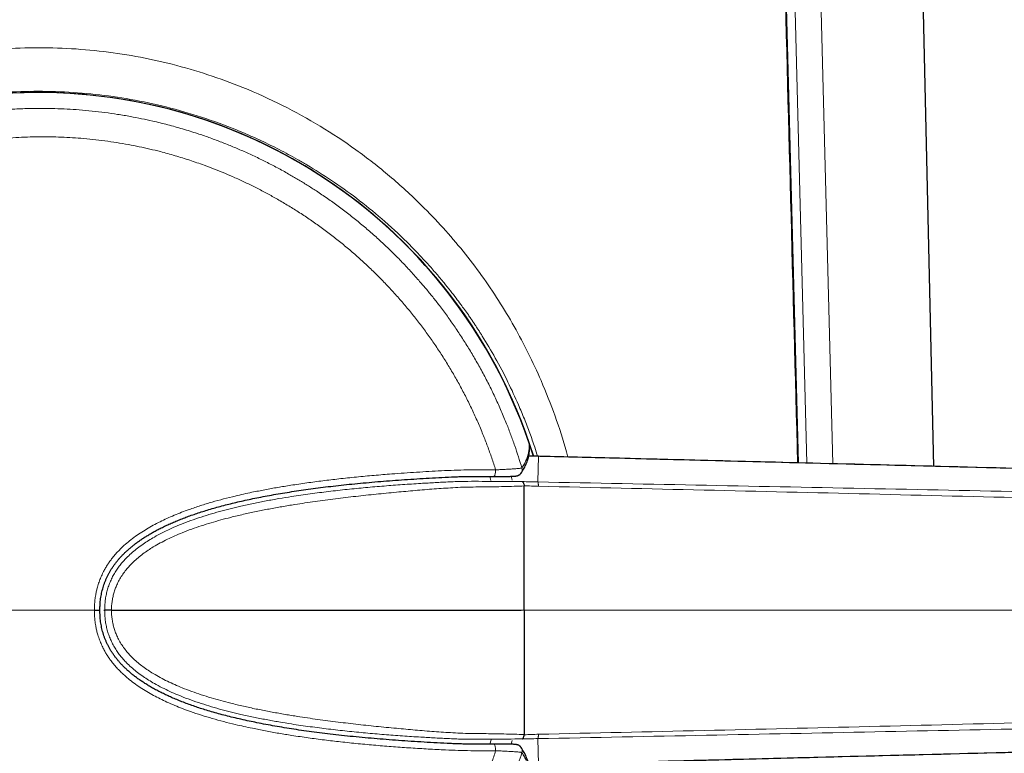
# Model space of a CAD drawing. Header units: millimetres. Extents: x 8 to 882, y 12 to 770.
# Tile 57 of 60: x 658 to 690, y 580 to 604. Entities that reach past the tile are written whole.
import ezdxf

# ---------------------------------------------------------------- set-up
doc = ezdxf.new("R2010")
doc.units = ezdxf.units.MM

msp = doc.modelspace()

# ---------------------------------------------------------------- linework, layer by layer
at = {"color": 7, "linetype": 'Continuous', "lineweight": 30}
for p, q in [((687.813, 589.474), (686.857, 631.317)), ((674.956, 589.801), (674.717, 589.806)), ((675.035, 589.799), (674.956, 589.801)), ((674.956, 589.801), (674.956, 589.801)), ((660.988, 584.818), (661.011, 584.818)), ((661.226, 584.818), (674.476, 584.818))]:
    msp.add_line(p, q, dxfattribs=at)
at = {"color": 252, "linetype": 'Continuous', "lineweight": 0}
for p, q in [((683.709, 589.579), (682.685, 629.187)), ((683.532, 629.209), (684.552, 589.557)), ((674.734, 590.224), (674.734, 590.225)), ((674.956, 589.801), (674.717, 589.806)), ((675.034, 589.799), (674.956, 589.801)), ((675.016, 588.97), (675.034, 589.799)), ((675.034, 589.799), (675.035, 589.799)), ((673.499, 589.011), (673.46, 589.146)), ((674.15, 589.151), (674.183, 589.032)), ((674.476, 584.818), (674.577, 584.818)), ((674.577, 584.818), (723.742, 584.818)), ((673.461, 580.489), (673.5, 580.624)), ((675.016, 580.665), (675.034, 579.837)), ((674.183, 580.604), (674.15, 580.484))]:
    msp.add_line(p, q, dxfattribs=at)
at = {"color": 7, "linetype": 'Continuous', "lineweight": 30, "flags": 128}
for points in [[(683.439, 589.586), (682.898, 610.058), (682.39, 629.123)], [(674.744, 590.174), (674.742, 590.196), (674.734, 590.224)], [(674.474, 589.257), (674.474, 589.257), (674.473, 589.255)], [(674.474, 580.378), (674.474, 580.379), (674.473, 580.38)]]:
    msp.add_lwpolyline(points, dxfattribs=at)
at = {"color": 252, "linetype": 'Continuous', "lineweight": 0, "flags": 128}
for points in [[(673.65, 589.362), (673.649, 589.331), (673.648, 589.301), (673.645, 589.271), (673.64, 589.244), (673.634, 589.219), (673.627, 589.197), (673.619, 589.178), (673.61, 589.164), (673.601, 589.153), (673.591, 589.147), (673.583, 589.146)], [(673.65, 580.274), (673.649, 580.305), (673.648, 580.335), (673.645, 580.364), (673.64, 580.392), (673.634, 580.417), (673.627, 580.439), (673.619, 580.457), (673.61, 580.472), (673.601, 580.482), (673.591, 580.488), (673.583, 580.489)]]:
    msp.add_lwpolyline(points, dxfattribs=at)
at = {"color": 252, "linetype": 'Continuous', "lineweight": 0}
for centre, radius, start, end in [((658.884, 584.818), 16.755, 17.3086, 270), ((658.884, 584.818), 16.747, 18.8349, 341.1651), ((674.307, 589.366), 0.2, 326.8722, 16.4882), ((674.307, 580.269), 0.2, 343.5118, 33.1114)]:
    msp.add_arc(centre, radius, start, end, dxfattribs=at)
at = {"color": 7, "linetype": 'Continuous', "lineweight": 30}
for radius, start, end in [(16.75, 17.3154, 225), (16.747, 18.8351, 180), (16.747, 180, 341.1649)]:
    msp.add_arc((658.884, 584.818), radius, start, end, dxfattribs=at)
at = {"color": 252, "linetype": 'Continuous', "lineweight": 0}
for points, knots in [([(683.41, 589.587), (683.26, 595.269), (682.914, 608.447), (682.561, 621.626), (682.361, 629.122)], [0, 0, 0, 0, 0.431156, 1, 1, 1, 1]), ([(645.932, 597.314), (646.199, 597.594), (646.73, 598.151), (647.59, 598.918), (648.491, 599.627), (649.438, 600.274), (650.431, 600.86), (651.479, 601.39), (652.575, 601.858), (653.711, 602.253), (654.865, 602.567), (656.038, 602.801), (657.225, 602.953), (658.427, 603.025), (659.634, 603.015), (660.836, 602.922), (662.026, 602.749), (663.2, 602.493), (664.357, 602.156), (665.553, 601.716), (666.771, 601.164), (667.99, 600.491), (669.145, 599.728), (670.239, 598.872), (671.171, 598.017), (671.955, 597.197), (672.604, 596.44), (673.203, 595.655), (673.753, 594.844), (674.256, 594.006), (674.713, 593.141), (675.161, 592.177), (675.575, 591.112), (675.858, 590.283), (675.969, 589.831), (675.982, 589.775)], [0, 0, 0, 0, 0.0314035, 0.0624686, 0.0932989, 0.1240006, 0.1546812, 0.1854487, 0.2173095, 0.2486962, 0.2797439, 0.3105919, 0.3413828, 0.3722596, 0.4033737, 0.4343469, 0.4652855, 0.4963345, 0.5276375, 0.5593345, 0.5964766, 0.633333, 0.6703143, 0.7076102, 0.7454053, 0.7727632, 0.7997291, 0.8263711, 0.8527597, 0.8789678, 0.90507, 0.9311418, 0.9636749, 0.9955287, 1, 1, 1, 1]), ([(675.006, 589.8), (674.976, 589.897), (674.897, 590.149), (674.755, 590.552), (674.58, 591.01), (674.349, 591.564), (674.043, 592.226), (673.653, 592.968), (673.345, 593.487), (673.159, 593.783), (673.098, 593.877), (673.036, 593.973), (672.973, 594.068), (672.909, 594.164), (672.84, 594.265), (672.753, 594.392), (672.646, 594.543), (672.514, 594.725), (672.364, 594.927), (672.184, 595.16), (671.973, 595.423), (671.729, 595.715), (671.449, 596.032), (671.133, 596.374), (670.645, 596.871), (669.99, 597.476), (669.172, 598.142), (668.363, 598.721), (667.719, 599.128), (667.25, 599.401), (666.951, 599.567), (666.657, 599.722), (666.368, 599.867), (666.084, 600.003), (665.807, 600.13), (665.536, 600.249), (664.988, 600.477), (664.151, 600.783), (663.009, 601.112), (661.86, 601.357), (660.713, 601.521), (659.572, 601.606), (658.445, 601.614), (657.324, 601.547), (656.203, 601.407), (655.268, 601.225), (654.519, 601.039), (653.955, 600.879), (653.392, 600.697), (652.831, 600.494), (652.273, 600.27), (651.755, 600.039), (651.271, 599.805), (650.819, 599.569), (650.36, 599.312), (649.897, 599.033), (649.43, 598.73), (649.004, 598.434), (648.576, 598.116), (648.125, 597.761), (647.599, 597.311), (647.02, 596.774), (646.636, 596.369), (646.432, 596.155)], [0, 0, 0, 0, 0.008542, 0.022162, 0.035977, 0.049991, 0.073056, 0.098094, 0.121764, 0.124978, 0.128218, 0.131484, 0.134777, 0.138096, 0.141441, 0.145347, 0.151459, 0.157492, 0.164765, 0.173278, 0.183032, 0.194026, 0.206258, 0.21973, 0.23444, 0.266616, 0.296967, 0.325497, 0.352213, 0.362214, 0.371937, 0.381382, 0.390549, 0.399439, 0.408052, 0.41639, 0.424452, 0.458136, 0.491186, 0.523646, 0.555563, 0.586986, 0.617966, 0.648436, 0.679519, 0.711261, 0.727397, 0.743715, 0.760219, 0.776916, 0.793809, 0.810903, 0.824897, 0.839367, 0.854315, 0.869743, 0.885654, 0.902048, 0.914418, 0.931608, 0.9516, 0.974396, 1, 1, 1, 1]), ([(674.499, 589.423), (674.462, 589.543), (674.389, 589.784), (674.269, 590.141), (674.142, 590.496), (673.997, 590.871), (673.833, 591.265), (673.648, 591.676), (673.452, 592.083), (673.245, 592.483), (673.03, 592.872), (672.807, 593.25), (672.577, 593.616), (672.338, 593.977), (672.09, 594.331), (671.848, 594.656), (671.615, 594.954), (671.393, 595.226), (671.144, 595.518), (670.866, 595.828), (670.556, 596.155), (670.237, 596.473), (669.909, 596.782), (669.578, 597.078), (669.244, 597.361), (668.907, 597.63), (668.562, 597.891), (668.212, 598.143), (667.877, 598.369), (667.559, 598.573), (667.26, 598.756), (666.939, 598.944), (666.595, 599.134), (666.226, 599.325), (665.853, 599.507), (665.482, 599.676), (665.114, 599.833), (664.749, 599.978), (664.38, 600.115), (663.975, 600.254), (663.532, 600.392), (663.051, 600.526), (662.608, 600.635), (662.204, 600.723), (661.826, 600.797), (661.43, 600.863), (661.018, 600.922), (660.604, 600.971), (660.196, 601.008), (659.795, 601.034), (659.401, 601.05), (659.007, 601.057), (658.576, 601.054), (658.111, 601.037), (657.611, 601.004), (657.154, 600.96), (656.742, 600.909), (656.359, 600.853), (655.963, 600.784), (655.553, 600.703), (655.146, 600.611), (654.748, 600.51), (654.36, 600.401), (653.982, 600.286), (653.607, 600.161), (653.201, 600.015), (652.767, 599.844), (652.305, 599.646), (651.888, 599.452), (651.515, 599.267), (651.172, 599.086), (650.821, 598.889), (650.462, 598.677), (650.109, 598.455), (649.768, 598.228), (649.439, 597.997), (649.121, 597.762), (648.809, 597.52), (648.476, 597.247), (648.123, 596.942), (647.753, 596.602), (647.425, 596.281), (647.135, 595.983), (646.872, 595.698), (646.607, 595.397), (646.34, 595.077), (646.081, 594.751), (645.835, 594.424), (645.601, 594.097), (645.38, 593.771), (645.166, 593.439), (644.943, 593.072), (644.711, 592.668), (644.476, 592.225), (644.273, 591.814), (644.099, 591.437), (643.946, 591.082), (643.796, 590.71), (643.65, 590.321), (643.514, 589.928), (643.386, 589.525), (643.267, 589.11), (643.156, 588.685), (643.057, 588.257), (642.972, 587.835), (642.899, 587.42), (642.839, 587.013), (642.788, 586.604), (642.748, 586.194), (642.717, 585.76), (642.695, 585.301), (642.693, 584.979), (642.691, 584.818)], [0, 0, 0, 0, 0.0081179, 0.0162357, 0.0243712, 0.0325067, 0.0422193, 0.0519376, 0.0616578, 0.0713761, 0.0810887, 0.0904073, 0.0997308, 0.109056, 0.1183795, 0.1276981, 0.1352647, 0.1428322, 0.1503988, 0.1601092, 0.1698252, 0.179543, 0.189259, 0.1989693, 0.2082849, 0.2176053, 0.2269274, 0.2362479, 0.2455634, 0.2531271, 0.2606916, 0.2682552, 0.2772212, 0.2861902, 0.2951591, 0.3041251, 0.3126115, 0.3211003, 0.3295892, 0.3380756, 0.3488632, 0.3596533, 0.3704409, 0.3784442, 0.3864475, 0.3954517, 0.4044588, 0.4134659, 0.4224701, 0.430993, 0.4395184, 0.4480438, 0.4565667, 0.4674015, 0.4782389, 0.4890738, 0.4971125, 0.5051512, 0.5141705, 0.5231928, 0.5322151, 0.5412344, 0.5497722, 0.5583126, 0.5668529, 0.5753908, 0.5862456, 0.597103, 0.6079578, 0.6160118, 0.6240658, 0.6330684, 0.6420741, 0.6510797, 0.6600823, 0.6686045, 0.6771292, 0.6856539, 0.694176, 0.7050111, 0.7158487, 0.7266837, 0.734723, 0.7427624, 0.7517426, 0.7607258, 0.7697089, 0.7786891, 0.7871901, 0.7956935, 0.804197, 0.812698, 0.8235061, 0.8343169, 0.845125, 0.8531445, 0.861164, 0.8701157, 0.8790703, 0.888025, 0.8969767, 0.9064404, 0.9159075, 0.9253747, 0.9348384, 0.9437056, 0.9525772, 0.9614501, 0.9703216, 0.9791889, 0.9895944, 1, 1, 1, 1]), ([(643.721, 584.818), (643.722, 584.97), (643.725, 585.274), (643.745, 585.696), (643.773, 586.082), (643.807, 586.433), (643.849, 586.789), (643.901, 587.15), (643.963, 587.516), (644.034, 587.881), (644.113, 588.239), (644.199, 588.592), (644.293, 588.939), (644.397, 589.292), (644.513, 589.651), (644.641, 590.016), (644.778, 590.378), (644.92, 590.726), (645.065, 591.06), (645.214, 591.38), (645.391, 591.739), (645.6, 592.135), (645.845, 592.566), (646.08, 592.95), (646.3, 593.289), (646.503, 593.585), (646.719, 593.884), (646.946, 594.185), (647.187, 594.488), (647.436, 594.784), (647.684, 595.066), (647.932, 595.333), (648.178, 595.587), (648.463, 595.868), (648.791, 596.174), (649.165, 596.501), (649.514, 596.786), (649.834, 597.034), (650.123, 597.248), (650.425, 597.46), (650.74, 597.669), (651.067, 597.876), (651.399, 598.074), (651.727, 598.259), (652.049, 598.43), (652.365, 598.589), (652.691, 598.743), (653.026, 598.893), (653.37, 599.036), (653.718, 599.171), (654.065, 599.296), (654.411, 599.412), (654.756, 599.518), (655.112, 599.618), (655.479, 599.712), (655.858, 599.799), (656.238, 599.875), (656.609, 599.94), (656.97, 599.995), (657.321, 600.039), (657.679, 600.076), (658.045, 600.104), (658.417, 600.124), (658.789, 600.135), (659.158, 600.136), (659.522, 600.129), (659.882, 600.113), (660.251, 600.087), (660.629, 600.052), (661.014, 600.006), (661.399, 599.95), (661.769, 599.886), (662.126, 599.816), (662.47, 599.74), (662.857, 599.645), (663.288, 599.526), (663.76, 599.38), (664.184, 599.233), (664.562, 599.09), (664.894, 598.956), (665.231, 598.81), (665.573, 598.652), (665.92, 598.482), (666.261, 598.303), (666.609, 598.11), (666.96, 597.903), (667.315, 597.68), (667.666, 597.446), (668.012, 597.201), (668.353, 596.946), (668.687, 596.681), (669.014, 596.408), (669.335, 596.122), (669.652, 595.825), (669.963, 595.517), (670.265, 595.199), (670.554, 594.878), (670.83, 594.553), (671.093, 594.226), (671.348, 593.889), (671.596, 593.545), (671.835, 593.191), (672.064, 592.831), (672.284, 592.465), (672.495, 592.089), (672.697, 591.704), (672.89, 591.31), (673.072, 590.91), (673.237, 590.516), (673.388, 590.128), (673.525, 589.747), (673.608, 589.49), (673.65, 589.362)], [0, 0, 0, 0, 0.010482, 0.020964, 0.029054, 0.037145, 0.045234, 0.053759, 0.062287, 0.070814, 0.079339, 0.087586, 0.095834, 0.10408, 0.112965, 0.121852, 0.130739, 0.139623, 0.147729, 0.155836, 0.163942, 0.17533, 0.186721, 0.19811, 0.206368, 0.214628, 0.222886, 0.231776, 0.240669, 0.249562, 0.258452, 0.266577, 0.274704, 0.28283, 0.294246, 0.305664, 0.31708, 0.325357, 0.333636, 0.341913, 0.350821, 0.359732, 0.368643, 0.377551, 0.385704, 0.393858, 0.402011, 0.410601, 0.419194, 0.427787, 0.436377, 0.444685, 0.452994, 0.461301, 0.470247, 0.479195, 0.488143, 0.497089, 0.505238, 0.513388, 0.521537, 0.530125, 0.538715, 0.547305, 0.555892, 0.5642, 0.57251, 0.580819, 0.589771, 0.598727, 0.607682, 0.616635, 0.624739, 0.632844, 0.640948, 0.652333, 0.663722, 0.675107, 0.683363, 0.69162, 0.699876, 0.708764, 0.717653, 0.726543, 0.73543, 0.745089, 0.75475, 0.764408, 0.774208, 0.784013, 0.793821, 0.803626, 0.813426, 0.8235, 0.833578, 0.843656, 0.85373, 0.863392, 0.873057, 0.882719, 0.892524, 0.902335, 0.912147, 0.921958, 0.931763, 0.941846, 0.951932, 0.962019, 0.972102, 0.981401, 0.990701, 1, 1, 1, 1]), ([(646.432, 596.155), (646.301, 596.01), (646.049, 595.73), (645.702, 595.311), (645.396, 594.918), (645.127, 594.553), (644.893, 594.218), (644.693, 593.915), (644.488, 593.592), (644.266, 593.223), (644.027, 592.799), (643.8, 592.366), (643.592, 591.94), (643.402, 591.523), (643.23, 591.115), (642.987, 590.495), (642.701, 589.653), (642.416, 588.578), (642.222, 587.593), (642.1, 586.705), (642.029, 585.916), (641.997, 585.136), (642.001, 584.292), (642.054, 583.371), (642.173, 582.36), (642.323, 581.532), (642.47, 580.89), (642.586, 580.437), (642.718, 579.982), (642.864, 579.524), (643.025, 579.065), (643.202, 578.605), (643.41, 578.109), (643.66, 577.565), (643.965, 576.963), (644.321, 576.329), (644.72, 575.686), (645.099, 575.135), (645.436, 574.68), (645.725, 574.312), (646.024, 573.953), (646.333, 573.602), (646.652, 573.259), (647.186, 572.716), (647.954, 572.015), (648.982, 571.216), (649.822, 570.658), (650.45, 570.287), (650.856, 570.061), (651.261, 569.85), (651.663, 569.655), (652.077, 569.466), (652.726, 569.192), (653.622, 568.865), (654.763, 568.536), (655.91, 568.292), (657.056, 568.128), (658.195, 568.044), (659.326, 568.036), (660.456, 568.103), (661.591, 568.247), (662.574, 568.44), (663.404, 568.651), (664.085, 568.854), (664.761, 569.088), (665.422, 569.348), (666.032, 569.619), (666.598, 569.895), (667.135, 570.182), (667.676, 570.496), (668.22, 570.84), (668.721, 571.185), (669.229, 571.561), (669.758, 571.984), (670.193, 572.365), (670.497, 572.648), (670.663, 572.806), (670.83, 572.97), (670.999, 573.141), (671.17, 573.318), (671.465, 573.634), (671.848, 574.071), (672.281, 574.612), (672.625, 575.075), (672.89, 575.457), (673.086, 575.755), (673.224, 575.972), (673.335, 576.152), (673.435, 576.32), (673.544, 576.505), (673.648, 576.69), (673.749, 576.873), (673.881, 577.121), (674.041, 577.434), (674.22, 577.81), (674.385, 578.177), (674.536, 578.535), (674.752, 579.08), (674.894, 579.517), (674.998, 579.835)], [0, 0, 0, 0, 0.009945, 0.0191262, 0.0275432, 0.0351956, 0.0420834, 0.0482061, 0.0535636, 0.0613886, 0.0698368, 0.0780032, 0.0858885, 0.0934934, 0.1008188, 0.1078657, 0.1264381, 0.1445256, 0.1621598, 0.1751097, 0.187839, 0.200364, 0.2127016, 0.2285086, 0.2449542, 0.2620699, 0.2696188, 0.2772979, 0.2851092, 0.2930543, 0.3011351, 0.3093532, 0.3177099, 0.3281613, 0.3395428, 0.3518554, 0.3650996, 0.3780917, 0.3860708, 0.3940525, 0.4020368, 0.4100237, 0.4180132, 0.4260054, 0.449127, 0.4711427, 0.4920634, 0.4999867, 0.5077437, 0.5153351, 0.522762, 0.5300252, 0.5379018, 0.5576095, 0.5769341, 0.5959044, 0.6145508, 0.6329051, 0.650949, 0.6690423, 0.6874493, 0.7062015, 0.7176328, 0.7292055, 0.7409254, 0.7527983, 0.7642271, 0.7740274, 0.7841604, 0.7946283, 0.805433, 0.8165764, 0.8253908, 0.8374816, 0.8510427, 0.8548379, 0.8587342, 0.8627315, 0.8668299, 0.8710295, 0.8753302, 0.8889827, 0.9008006, 0.9107825, 0.9184965, 0.9245837, 0.9290435, 0.9316474, 0.9353486, 0.9389943, 0.9425845, 0.9461193, 0.9495987, 0.956868, 0.9638832, 0.9706448, 0.9771532, 0.9834089, 1, 1, 1, 1]), ([(674.499, 589.423), (674.513, 589.446), (674.542, 589.491), (674.58, 589.559), (674.615, 589.627), (674.645, 589.695), (674.671, 589.763), (674.693, 589.831), (674.71, 589.899), (674.727, 589.988), (674.739, 590.096), (674.736, 590.182), (674.734, 590.224)], [0, 0, 0, 0, 0.085175, 0.170351, 0.2555275, 0.3407056, 0.4258841, 0.5110656, 0.5962483, 0.6814314, 0.8407143, 1, 1, 1, 1]), ([(725.893, 588.493), (720.21, 588.64), (711.686, 588.86), (700.321, 589.152), (691.844, 589.37), (684.813, 589.55), (679.225, 589.694), (676.431, 589.764), (675.034, 589.799), (675.034, 589.799)], [0, 0, 0, 0, 0.335231, 0.502846, 0.670462, 0.83523, 0.917614, 0.999999, 1, 1, 1, 1]), ([(660.678, 584.818), (660.679, 584.874), (660.682, 584.986), (660.696, 585.153), (660.717, 585.306), (660.745, 585.444), (660.779, 585.582), (660.826, 585.731), (660.888, 585.891), (660.955, 586.035), (661.023, 586.162), (661.089, 586.272), (661.16, 586.378), (661.242, 586.491), (661.34, 586.611), (661.454, 586.736), (661.564, 586.846), (661.668, 586.941), (661.795, 587.05), (661.957, 587.176), (662.158, 587.316), (662.366, 587.447), (662.581, 587.569), (662.8, 587.683), (663.026, 587.79), (663.258, 587.892), (663.497, 587.988), (663.78, 588.093), (664.109, 588.204), (664.482, 588.318), (664.856, 588.421), (665.196, 588.506), (665.501, 588.576), (665.82, 588.645), (666.189, 588.718), (666.606, 588.793), (667.057, 588.867), (667.542, 588.939), (668.06, 589.008), (668.595, 589.071), (669.149, 589.129), (669.72, 589.182), (670.368, 589.235), (671.094, 589.286), (671.768, 589.325), (672.312, 589.349), (672.727, 589.361), (673.173, 589.364), (673.48, 589.363), (673.65, 589.362)], [0, 0, 0, 0, 0.0110398, 0.0220833, 0.0331139, 0.0414461, 0.0497781, 0.0610604, 0.0723553, 0.0836383, 0.0922413, 0.1008448, 0.1091254, 0.1174058, 0.1285731, 0.1397501, 0.1509212, 0.1593765, 0.1678319, 0.183975, 0.2001206, 0.2165757, 0.2330318, 0.2493878, 0.2657446, 0.2829045, 0.3000685, 0.31723, 0.343384, 0.3695394, 0.3954663, 0.4213939, 0.4400042, 0.4586147, 0.4871956, 0.5157792, 0.544361, 0.5797668, 0.6151756, 0.6505825, 0.6896957, 0.7288114, 0.7679255, 0.8232323, 0.8785394, 0.9072784, 0.936019, 0.9647569, 1, 1, 1, 1]), ([(673.65, 589.362), (673.672, 589.363), (673.718, 589.365), (673.785, 589.368), (673.85, 589.371), (673.921, 589.374), (673.997, 589.378), (674.077, 589.382), (674.152, 589.387), (674.22, 589.391), (674.281, 589.395), (674.336, 589.4), (674.383, 589.404), (674.423, 589.408), (674.454, 589.412), (674.478, 589.416), (674.494, 589.419), (674.497, 589.422), (674.499, 589.423)], [0, 0, 0, 0, 0.048188, 0.096377, 0.144942, 0.193508, 0.260193, 0.327294, 0.395717, 0.464604, 0.530522, 0.59687, 0.66389, 0.731836, 0.797703, 0.864019, 0.931762, 1, 1, 1, 1]), ([(661.011, 584.818), (661.011, 584.872), (661.013, 584.98), (661.029, 585.142), (661.054, 585.302), (661.091, 585.458), (661.138, 585.611), (661.197, 585.761), (661.266, 585.906), (661.345, 586.047), (661.434, 586.181), (661.531, 586.309), (661.636, 586.431), (661.761, 586.561), (661.906, 586.695), (662.075, 586.832), (662.25, 586.959), (662.431, 587.078), (662.636, 587.2), (662.866, 587.323), (663.12, 587.446), (663.4, 587.569), (663.708, 587.69), (664.044, 587.807), (664.382, 587.915), (664.723, 588.013), (665.067, 588.103), (665.433, 588.191), (665.821, 588.276), (666.231, 588.357), (666.642, 588.43), (667.115, 588.508), (667.652, 588.586), (668.25, 588.662), (668.849, 588.729), (669.447, 588.787), (670.043, 588.839), (670.638, 588.884), (671.19, 588.919), (671.698, 588.948), (672.162, 588.972), (672.629, 588.991), (673.099, 588.989), (673.567, 588.988), (674.036, 588.984), (674.352, 588.981), (674.51, 588.98)], [0, 0, 0, 0, 0.010441, 0.020905, 0.031304, 0.041613, 0.051891, 0.062227, 0.072625, 0.083044, 0.09344, 0.103809, 0.114195, 0.124632, 0.138706, 0.152772, 0.166814, 0.180868, 0.194931, 0.213344, 0.231713, 0.250018, 0.273263, 0.296485, 0.319707, 0.342951, 0.366228, 0.389532, 0.417023, 0.444529, 0.472034, 0.49952, 0.539498, 0.579485, 0.619468, 0.659427, 0.699359, 0.739278, 0.779169, 0.810576, 0.841927, 0.873734, 0.90535, 0.936862, 0.968396, 1, 1, 1, 1]), ([(674.51, 588.98), (674.594, 588.978), (674.763, 588.975), (674.932, 588.972), (675.016, 588.97)], [0, 0, 0, 0, 0.500128, 1, 1, 1, 1]), ([(675.016, 588.97), (675.017, 588.969), (675.02, 588.966), (675.023, 588.952), (675.027, 588.931), (675.03, 588.904), (675.032, 588.87), (675.034, 588.843), (675.035, 588.829)], [0, 0, 0, 0, 0.165418, 0.3323303, 0.5, 0.6676697, 0.834582, 1, 1, 1, 1]), ([(675.016, 588.97), (676.832, 588.934), (680.464, 588.862), (685.911, 588.751), (691.358, 588.641), (696.805, 588.532), (702.812, 588.411), (709.381, 588.279), (716.512, 588.136), (721.267, 588.04), (723.644, 587.992)], [0, 0, 0, 0, 0.112003, 0.224002, 0.335997, 0.447993, 0.559991, 0.706659, 0.853329, 1, 1, 1, 1]), ([(674.578, 588.841), (674.468, 588.836), (674.249, 588.827), (673.919, 588.818), (673.588, 588.813), (673.255, 588.809), (672.923, 588.805), (672.592, 588.801), (672.173, 588.776), (671.659, 588.745), (671.051, 588.692), (670.426, 588.637), (669.786, 588.574), (669.129, 588.504), (668.472, 588.426), (667.814, 588.339), (667.237, 588.252), (666.74, 588.17), (666.324, 588.095), (665.909, 588.013), (665.496, 587.923), (665.115, 587.832), (664.765, 587.74), (664.448, 587.65), (664.133, 587.551), (663.823, 587.445), (663.537, 587.336), (663.276, 587.226), (663.039, 587.116), (662.808, 586.997), (662.598, 586.878), (662.412, 586.759), (662.247, 586.644), (662.09, 586.52), (661.946, 586.392), (661.815, 586.261), (661.699, 586.127), (661.593, 585.985), (661.5, 585.836), (661.424, 585.688), (661.363, 585.545), (661.316, 585.407), (661.279, 585.266), (661.252, 585.121), (661.233, 584.971), (661.229, 584.87), (661.226, 584.818)], [0, 0, 0, 0, 0.022757, 0.04546, 0.068235, 0.091048, 0.113876, 0.136524, 0.158901, 0.200908, 0.242892, 0.284853, 0.329778, 0.374676, 0.419558, 0.464404, 0.509167, 0.537611, 0.566042, 0.594435, 0.62276, 0.650996, 0.673109, 0.695155, 0.717129, 0.73903, 0.760865, 0.778206, 0.795541, 0.81285, 0.830066, 0.84349, 0.856803, 0.870053, 0.883233, 0.89508, 0.906737, 0.91835, 0.929995, 0.941562, 0.951121, 0.960656, 0.970252, 0.97999, 0.989782, 1, 1, 1, 1]), ([(675.035, 588.829), (674.959, 588.831), (674.806, 588.836), (674.653, 588.843), (674.577, 588.846)], [0, 0, 0, 0, 0.499889, 1, 1, 1, 1]), ([(723.674, 587.571), (721.859, 587.619), (718.228, 587.717), (712.782, 587.865), (707.335, 588.014), (701.888, 588.164), (696.473, 588.309), (691.09, 588.448), (685.738, 588.58), (680.386, 588.708), (676.819, 588.789), (675.035, 588.829)], [0, 0, 0, 0, 0.111991, 0.223983, 0.335977, 0.447978, 0.559986, 0.669996, 0.780004, 0.890006, 1, 1, 1, 1]), ([(674.499, 580.213), (674.462, 580.092), (674.389, 579.852), (674.269, 579.494), (674.142, 579.139), (673.996, 578.762), (673.83, 578.363), (673.641, 577.944), (673.441, 577.53), (673.229, 577.122), (673.01, 576.73), (672.786, 576.352), (672.558, 575.988), (672.32, 575.631), (672.072, 575.281), (671.833, 574.96), (671.604, 574.668), (671.388, 574.403), (671.14, 574.113), (670.86, 573.801), (670.544, 573.468), (670.219, 573.144), (669.884, 572.83), (669.549, 572.532), (669.213, 572.25), (668.878, 571.983), (668.536, 571.725), (668.187, 571.476), (667.809, 571.221), (667.4, 570.962), (666.984, 570.716), (666.586, 570.497), (666.209, 570.302), (665.827, 570.116), (665.451, 569.946), (665.082, 569.79), (664.721, 569.647), (664.356, 569.512), (663.956, 569.376), (663.519, 569.24), (663.045, 569.108), (662.606, 569), (662.204, 568.912), (661.823, 568.838), (661.421, 568.771), (660.999, 568.711), (660.575, 568.662), (660.163, 568.625), (659.761, 568.6), (659.371, 568.585), (658.981, 568.579), (658.556, 568.582), (658.097, 568.599), (657.604, 568.632), (657.152, 568.676), (656.742, 568.726), (656.356, 568.783), (655.953, 568.853), (655.534, 568.937), (655.118, 569.031), (654.716, 569.134), (654.328, 569.244), (653.954, 569.359), (653.583, 569.483), (653.183, 569.628), (652.754, 569.797), (652.298, 569.992), (651.886, 570.184), (651.515, 570.369), (651.17, 570.551), (650.813, 570.751), (650.446, 570.969), (650.085, 571.196), (649.74, 571.427), (649.411, 571.659), (649.098, 571.892), (648.789, 572.132), (648.46, 572.401), (648.112, 572.703), (647.748, 573.038), (647.423, 573.356), (647.135, 573.653), (646.87, 573.94), (646.601, 574.246), (646.328, 574.573), (646.063, 574.907), (645.815, 575.238), (645.582, 575.566), (645.364, 575.889), (645.153, 576.218), (644.932, 576.581), (644.705, 576.98), (644.473, 577.416), (644.272, 577.823), (644.1, 578.199), (643.945, 578.556), (643.792, 578.934), (643.644, 579.332), (643.505, 579.734), (643.381, 580.128), (643.27, 580.514), (643.172, 580.89), (643.082, 581.269), (642.998, 581.668), (642.921, 582.086), (642.852, 582.526), (642.795, 582.966), (642.75, 583.409), (642.717, 583.865), (642.695, 584.335), (642.693, 584.657), (642.691, 584.818)], [0, 0, 0, 0, 0.0081178, 0.0162356, 0.0243711, 0.0325066, 0.0424038, 0.052307, 0.0622122, 0.0721154, 0.0820126, 0.0912616, 0.1005154, 0.1097709, 0.1190247, 0.1282737, 0.1356483, 0.1430237, 0.1503983, 0.1602933, 0.1701942, 0.1800971, 0.189998, 0.199893, 0.2091389, 0.2183896, 0.227642, 0.2368928, 0.2461387, 0.2571962, 0.2682537, 0.2774247, 0.2865989, 0.2957731, 0.3049442, 0.313339, 0.3217362, 0.3301335, 0.3385283, 0.3491634, 0.359801, 0.3704361, 0.3784408, 0.3864456, 0.3956556, 0.4048688, 0.4140819, 0.4232919, 0.4317229, 0.4401563, 0.4485896, 0.4570206, 0.4677024, 0.4783866, 0.4890683, 0.4971086, 0.505149, 0.5143743, 0.5236029, 0.5328314, 0.5420568, 0.5505025, 0.5589506, 0.5673988, 0.5758445, 0.586546, 0.5972501, 0.6079517, 0.6160074, 0.6240631, 0.6332715, 0.642483, 0.6516945, 0.6609028, 0.669333, 0.6777656, 0.6861982, 0.6946284, 0.7053105, 0.7159951, 0.7266771, 0.7347182, 0.7427594, 0.7519447, 0.7611332, 0.7703218, 0.7795071, 0.7879163, 0.7963279, 0.8047396, 0.8131488, 0.8238044, 0.8344624, 0.845118, 0.8531393, 0.8611605, 0.8703168, 0.8794761, 0.8886355, 0.8977917, 0.9061742, 0.9145591, 0.9229439, 0.9313264, 0.9408945, 0.950468, 0.9600434, 0.9696169, 0.979185, 0.9895925, 1, 1, 1, 1]), ([(660.678, 584.818), (659.983, 584.818), (658.593, 584.818), (656.499, 584.818), (654.399, 584.818), (652.428, 584.818), (650.587, 584.818), (648.876, 584.818), (647.16, 584.818), (645.44, 584.818), (644.295, 584.818), (643.721, 584.818)], [0, 0, 0, 0, 0.123074, 0.246189, 0.369505, 0.493182, 0.593485, 0.694219, 0.795482, 0.897377, 1, 1, 1, 1]), ([(643.721, 584.818), (643.722, 584.666), (643.725, 584.361), (643.745, 583.94), (643.773, 583.554), (643.807, 583.203), (643.849, 582.847), (643.901, 582.486), (643.963, 582.119), (644.034, 581.755), (644.113, 581.396), (644.199, 581.043), (644.293, 580.697), (644.397, 580.344), (644.513, 579.984), (644.641, 579.619), (644.778, 579.257), (644.92, 578.91), (645.065, 578.576), (645.214, 578.256), (645.391, 577.897), (645.6, 577.5), (645.845, 577.07), (646.08, 576.686), (646.3, 576.347), (646.503, 576.05), (646.719, 575.751), (646.946, 575.45), (647.187, 575.148), (647.436, 574.851), (647.684, 574.57), (647.932, 574.302), (648.178, 574.049), (648.463, 573.767), (648.791, 573.461), (649.165, 573.135), (649.514, 572.849), (649.834, 572.601), (650.123, 572.388), (650.425, 572.176), (650.74, 571.966), (651.067, 571.76), (651.399, 571.561), (651.727, 571.377), (652.049, 571.205), (652.365, 571.046), (652.691, 570.892), (653.026, 570.743), (653.37, 570.599), (653.718, 570.464), (654.065, 570.339), (654.411, 570.224), (654.756, 570.118), (655.112, 570.017), (655.479, 569.923), (655.858, 569.837), (656.238, 569.76), (656.609, 569.695), (656.97, 569.641), (657.321, 569.596), (657.679, 569.56), (658.045, 569.531), (658.417, 569.511), (658.789, 569.501), (659.158, 569.499), (659.522, 569.507), (659.882, 569.523), (660.251, 569.548), (660.629, 569.583), (661.014, 569.63), (661.399, 569.686), (661.769, 569.749), (662.126, 569.82), (662.47, 569.896), (662.857, 569.991), (663.288, 570.109), (663.76, 570.256), (664.184, 570.403), (664.562, 570.545), (664.894, 570.68), (665.231, 570.825), (665.573, 570.983), (665.92, 571.153), (666.261, 571.332), (666.609, 571.525), (666.96, 571.733), (667.315, 571.956), (667.666, 572.19), (668.012, 572.434), (668.353, 572.689), (668.687, 572.954), (669.014, 573.228), (669.335, 573.513), (669.652, 573.81), (669.963, 574.119), (670.265, 574.436), (670.554, 574.757), (670.83, 575.082), (671.093, 575.41), (671.348, 575.746), (671.596, 576.091), (671.835, 576.444), (672.064, 576.805), (672.284, 577.171), (672.495, 577.546), (672.697, 577.931), (672.89, 578.326), (673.072, 578.725), (673.237, 579.12), (673.388, 579.508), (673.525, 579.889), (673.608, 580.145), (673.65, 580.274)], [0, 0, 0, 0, 0.010482, 0.020964, 0.029054, 0.037145, 0.045235, 0.05376, 0.062287, 0.070815, 0.07934, 0.087586, 0.095834, 0.104081, 0.112965, 0.121852, 0.130739, 0.139623, 0.147729, 0.155836, 0.163942, 0.175331, 0.186722, 0.19811, 0.206368, 0.214628, 0.222886, 0.231776, 0.240669, 0.249562, 0.258452, 0.266578, 0.274705, 0.282831, 0.294246, 0.305665, 0.317081, 0.325358, 0.333636, 0.341913, 0.350821, 0.359732, 0.368643, 0.377551, 0.385704, 0.393858, 0.402011, 0.410601, 0.419194, 0.427787, 0.436377, 0.444685, 0.452994, 0.461302, 0.470247, 0.479195, 0.488144, 0.497089, 0.505238, 0.513388, 0.521538, 0.530125, 0.538715, 0.547305, 0.555892, 0.564201, 0.57251, 0.580819, 0.589772, 0.598727, 0.607683, 0.616635, 0.624739, 0.632844, 0.640948, 0.652333, 0.663722, 0.675107, 0.683363, 0.69162, 0.699877, 0.708764, 0.717654, 0.726543, 0.735431, 0.745089, 0.75475, 0.764408, 0.774208, 0.784013, 0.793821, 0.803626, 0.813426, 0.8235, 0.833578, 0.843656, 0.85373, 0.863392, 0.873057, 0.882719, 0.892524, 0.902335, 0.912148, 0.921958, 0.931763, 0.941846, 0.951932, 0.962019, 0.972102, 0.981401, 0.990701, 1, 1, 1, 1]), ([(673.65, 580.274), (673.517, 580.273), (673.249, 580.272), (672.846, 580.273), (672.439, 580.282), (671.981, 580.3), (671.472, 580.328), (670.91, 580.362), (670.345, 580.402), (669.777, 580.448), (669.207, 580.5), (668.651, 580.558), (668.112, 580.621), (667.588, 580.69), (667.097, 580.762), (666.638, 580.837), (666.212, 580.913), (665.835, 580.988), (665.509, 581.058), (665.199, 581.129), (664.858, 581.214), (664.493, 581.315), (664.135, 581.423), (663.816, 581.53), (663.529, 581.635), (663.274, 581.737), (663.032, 581.843), (662.803, 581.952), (662.586, 582.064), (662.372, 582.186), (662.162, 582.317), (661.959, 582.458), (661.796, 582.584), (661.67, 582.693), (661.567, 582.787), (661.458, 582.896), (661.344, 583.02), (661.245, 583.141), (661.161, 583.255), (661.091, 583.361), (661.025, 583.47), (660.958, 583.595), (660.891, 583.737), (660.829, 583.896), (660.781, 584.047), (660.746, 584.187), (660.717, 584.328), (660.696, 584.482), (660.682, 584.65), (660.679, 584.762), (660.678, 584.818)], [0, 0, 0, 0, 0.027625, 0.055768, 0.083912, 0.112054, 0.150753, 0.189452, 0.22815, 0.267252, 0.306355, 0.345456, 0.381257, 0.41706, 0.45286, 0.48204, 0.511221, 0.5404, 0.559503, 0.578606, 0.604372, 0.630137, 0.65475, 0.679361, 0.697659, 0.71596, 0.734256, 0.750423, 0.766589, 0.783027, 0.799464, 0.815817, 0.832168, 0.840466, 0.848764, 0.859919, 0.871079, 0.88223, 0.890692, 0.899155, 0.907489, 0.915823, 0.927104, 0.938397, 0.949678, 0.958282, 0.966886, 0.977917, 0.98896, 1, 1, 1, 1]), ([(661.011, 584.818), (661.011, 584.764), (661.013, 584.655), (661.029, 584.494), (661.054, 584.334), (661.091, 584.177), (661.138, 584.024), (661.197, 583.875), (661.266, 583.729), (661.345, 583.589), (661.434, 583.454), (661.531, 583.326), (661.636, 583.204), (661.761, 583.075), (661.906, 582.94), (662.075, 582.803), (662.25, 582.676), (662.431, 582.557), (662.636, 582.435), (662.866, 582.312), (663.12, 582.19), (663.4, 582.067), (663.708, 581.946), (664.044, 581.828), (664.382, 581.721), (664.723, 581.622), (665.067, 581.532), (665.433, 581.444), (665.821, 581.359), (666.231, 581.279), (666.642, 581.205), (667.115, 581.128), (667.652, 581.05), (668.25, 580.973), (668.849, 580.907), (669.447, 580.848), (670.043, 580.797), (670.638, 580.752), (671.19, 580.716), (671.698, 580.687), (672.162, 580.663), (672.629, 580.645), (673.099, 580.647), (673.567, 580.648), (674.036, 580.651), (674.352, 580.654), (674.51, 580.656)], [0, 0, 0, 0, 0.0104412, 0.0209045, 0.031304, 0.0416132, 0.0518913, 0.062227, 0.0726245, 0.0830441, 0.0934403, 0.1038092, 0.1141954, 0.1246325, 0.1387056, 0.1527724, 0.1668141, 0.1808677, 0.1949313, 0.2133439, 0.2317127, 0.2500181, 0.2732626, 0.2964846, 0.3197074, 0.3429505, 0.3662275, 0.3895319, 0.4170226, 0.4445288, 0.4720339, 0.4995197, 0.5394976, 0.5794853, 0.6194682, 0.6594274, 0.6993592, 0.7392782, 0.7791692, 0.8105763, 0.8419273, 0.8737338, 0.9053503, 0.9368623, 0.9683963, 1, 1, 1, 1]), ([(674.578, 580.795), (674.468, 580.799), (674.249, 580.808), (673.919, 580.817), (673.588, 580.823), (673.255, 580.827), (672.923, 580.83), (672.592, 580.834), (672.173, 580.86), (671.659, 580.891), (671.051, 580.943), (670.426, 580.999), (669.786, 581.061), (669.129, 581.132), (668.472, 581.209), (667.814, 581.297), (667.237, 581.383), (666.74, 581.466), (666.324, 581.541), (665.909, 581.622), (665.496, 581.712), (665.115, 581.803), (664.765, 581.895), (664.448, 581.986), (664.133, 582.084), (663.823, 582.191), (663.537, 582.3), (663.276, 582.41), (663.039, 582.519), (662.808, 582.638), (662.598, 582.758), (662.412, 582.876), (662.247, 582.992), (662.09, 583.116), (661.946, 583.244), (661.815, 583.375), (661.699, 583.509), (661.593, 583.651), (661.5, 583.8), (661.424, 583.947), (661.363, 584.09), (661.316, 584.228), (661.279, 584.37), (661.252, 584.515), (661.233, 584.665), (661.229, 584.766), (661.226, 584.818)], [0, 0, 0, 0, 0.022757, 0.04546, 0.068235, 0.091048, 0.113876, 0.136524, 0.158901, 0.200908, 0.242892, 0.284853, 0.329778, 0.374676, 0.419558, 0.464404, 0.509167, 0.537611, 0.566042, 0.594435, 0.62276, 0.650996, 0.673109, 0.695155, 0.717129, 0.73903, 0.760865, 0.778206, 0.795541, 0.81285, 0.830066, 0.84349, 0.856803, 0.870053, 0.883233, 0.89508, 0.906737, 0.91835, 0.929995, 0.941562, 0.951121, 0.960656, 0.970252, 0.97999, 0.989782, 1, 1, 1, 1]), ([(723.674, 582.065), (721.859, 582.016), (718.228, 581.918), (712.782, 581.77), (707.335, 581.621), (701.888, 581.472), (696.473, 581.326), (691.09, 581.188), (685.738, 581.056), (680.386, 580.927), (676.819, 580.847), (675.035, 580.806)], [0, 0, 0, 0, 0.111991, 0.223983, 0.335977, 0.447978, 0.559986, 0.669996, 0.780004, 0.890006, 1, 1, 1, 1]), ([(675.016, 580.665), (676.832, 580.701), (680.464, 580.773), (685.911, 580.885), (691.358, 580.994), (696.805, 581.104), (702.812, 581.224), (709.381, 581.356), (716.512, 581.5), (721.267, 581.595), (723.644, 581.643)], [0, 0, 0, 0, 0.112003, 0.224002, 0.335997, 0.447993, 0.559991, 0.706659, 0.853329, 1, 1, 1, 1]), ([(675.034, 579.837), (675.034, 579.837), (676.431, 579.871), (679.225, 579.942), (684.813, 580.085), (691.844, 580.266), (700.321, 580.483), (711.686, 580.776), (720.21, 580.996), (725.893, 581.142)], [0, 0, 0, 0, 0.000001, 0.082385, 0.164769, 0.329538, 0.497154, 0.664769, 1, 1, 1, 1]), ([(674.51, 580.656), (674.594, 580.657), (674.763, 580.66), (674.932, 580.664), (675.016, 580.665)], [0, 0, 0, 0, 0.500128, 1, 1, 1, 1]), ([(675.035, 580.806), (674.959, 580.804), (674.806, 580.8), (674.653, 580.793), (674.577, 580.789)], [0, 0, 0, 0, 0.499889, 1, 1, 1, 1]), ([(675.016, 580.665), (675.017, 580.667), (675.02, 580.67), (675.023, 580.684), (675.027, 580.704), (675.03, 580.732), (675.032, 580.765), (675.034, 580.793), (675.035, 580.806)], [0, 0, 0, 0, 0.165418, 0.33233, 0.5, 0.66767, 0.834582, 1, 1, 1, 1]), ([(674.499, 580.213), (674.496, 580.214), (674.491, 580.217), (674.464, 580.222), (674.424, 580.228), (674.369, 580.233), (674.302, 580.239), (674.222, 580.244), (674.129, 580.25), (674.026, 580.256), (673.925, 580.261), (673.829, 580.266), (673.741, 580.27), (673.68, 580.273), (673.65, 580.274)], [0, 0, 0, 0, 0.089288, 0.178859, 0.268151, 0.357131, 0.446385, 0.535376, 0.625645, 0.716184, 0.806468, 0.870947, 0.935518, 1, 1, 1, 1]), ([(674.734, 579.411), (674.736, 579.454), (674.739, 579.54), (674.727, 579.648), (674.71, 579.736), (674.693, 579.805), (674.671, 579.873), (674.645, 579.941), (674.615, 580.009), (674.58, 580.077), (674.542, 580.145), (674.513, 580.19), (674.499, 580.213)], [0, 0, 0, 0, 0.159284, 0.318569, 0.403744, 0.488919, 0.574095, 0.659272, 0.744453, 0.829634, 0.914817, 1, 1, 1, 1])]:
    msp.add_open_spline(points, degree=3, knots=knots, dxfattribs=at)
at = {"color": 7, "linetype": 'Continuous', "lineweight": 30}
for points, knots in [([(674.473, 589.255), (674.486, 589.274), (674.513, 589.316), (674.552, 589.382), (674.589, 589.451), (674.622, 589.521), (674.652, 589.59), (674.677, 589.659), (674.698, 589.729), (674.716, 589.798), (674.73, 589.867), (674.739, 589.935), (674.746, 590.004), (674.748, 590.072), (674.748, 590.129), (674.745, 590.163), (674.744, 590.174)], [0, 0, 0, 0, 0.0652051, 0.1439679, 0.2220242, 0.2993342, 0.3758768, 0.4516522, 0.5266842, 0.6010202, 0.6747291, 0.7478992, 0.8206344, 0.8930497, 0.9652671, 1, 1, 1, 1]), ([(725.894, 588.493), (724.859, 588.52), (719.778, 588.651), (711.453, 588.866), (701.71, 589.117), (694.356, 589.306), (688.767, 589.449), (684.337, 589.563), (680.631, 589.658), (677.62, 589.734), (675.876, 589.778), (675.062, 589.798), (675.035, 589.799)], [0, 0, 0, 0, 0.061075, 0.299719, 0.491121, 0.635832, 0.73348, 0.820823, 0.897136, 0.952039, 0.998397, 1, 1, 1, 1]), ([(673.583, 589.146), (673.594, 589.146), (673.625, 589.146), (673.675, 589.146), (673.734, 589.146), (673.79, 589.146), (673.845, 589.146), (673.897, 589.146), (673.947, 589.147), (673.995, 589.148), (674.04, 589.148), (674.082, 589.149), (674.122, 589.15), (674.158, 589.152), (674.192, 589.153), (674.223, 589.154), (674.251, 589.156), (674.278, 589.158), (674.301, 589.161), (674.32, 589.163), (674.335, 589.166), (674.348, 589.169), (674.361, 589.172), (674.374, 589.177), (674.388, 589.183), (674.404, 589.191), (674.421, 589.201), (674.438, 589.214), (674.454, 589.231), (674.466, 589.245), (674.472, 589.255), (674.474, 589.257)], [0, 0, 0, 0, 0.023887, 0.070711, 0.117509, 0.163805, 0.210052, 0.256239, 0.302347, 0.34837, 0.394319, 0.440231, 0.486078, 0.531661, 0.577563, 0.624126, 0.671694, 0.72108, 0.774595, 0.81061, 0.840276, 0.860466, 0.878142, 0.894115, 0.90944, 0.924768, 0.94068, 0.957491, 0.975073, 0.993159, 1, 1, 1, 1]), ([(660.858, 584.92), (660.859, 584.931), (660.86, 584.976), (660.865, 585.05), (660.874, 585.145), (660.886, 585.236), (660.902, 585.328), (660.922, 585.418), (660.945, 585.507), (660.971, 585.596), (661.001, 585.684), (661.034, 585.771), (661.071, 585.857), (661.111, 585.941), (661.154, 586.024), (661.201, 586.105), (661.25, 586.185), (661.304, 586.264), (661.362, 586.343), (661.423, 586.42), (661.487, 586.497), (661.556, 586.571), (661.628, 586.646), (661.705, 586.72), (661.787, 586.795), (661.874, 586.869), (661.965, 586.941), (662.06, 587.013), (662.159, 587.084), (662.265, 587.155), (662.376, 587.225), (662.493, 587.295), (662.615, 587.365), (662.743, 587.433), (662.877, 587.501), (663.017, 587.568), (663.164, 587.635), (663.317, 587.701), (663.475, 587.765), (663.641, 587.829), (663.813, 587.891), (663.993, 587.953), (664.182, 588.015), (664.381, 588.076), (664.588, 588.136), (664.804, 588.196), (665.027, 588.253), (665.257, 588.309), (665.495, 588.364), (665.742, 588.418), (665.999, 588.47), (666.268, 588.522), (666.548, 588.572), (666.838, 588.621), (667.135, 588.668), (667.439, 588.713), (667.751, 588.756), (668.072, 588.798), (668.403, 588.837), (668.745, 588.875), (669.099, 588.911), (669.465, 588.946), (669.84, 588.979), (670.222, 589.01), (670.61, 589.039), (671.004, 589.065), (671.405, 589.09), (671.814, 589.112), (672.149, 589.128), (672.352, 589.138), (672.416, 589.14), (672.419, 589.14)], [0, 0, 0, 0, 0.002487, 0.009827, 0.016495, 0.02355, 0.030322, 0.037145, 0.043983, 0.050839, 0.057713, 0.064609, 0.071527, 0.078464, 0.085365, 0.092221, 0.099216, 0.10634, 0.113584, 0.120932, 0.128369, 0.135876, 0.143507, 0.151561, 0.159823, 0.1683, 0.176991, 0.185893, 0.194999, 0.204348, 0.214299, 0.2245, 0.234995, 0.245828, 0.257047, 0.268695, 0.280832, 0.293302, 0.306149, 0.319418, 0.333161, 0.347445, 0.362349, 0.377977, 0.394463, 0.411294, 0.428622, 0.446489, 0.464942, 0.484039, 0.503851, 0.524518, 0.546372, 0.568674, 0.591481, 0.614847, 0.638831, 0.663504, 0.688944, 0.715246, 0.74252, 0.770886, 0.79987, 0.829344, 0.859332, 0.889864, 0.920971, 0.952685, 0.98504, 0.99928, 1, 1, 1, 1]), ([(672.419, 589.14), (672.479, 589.142), (672.607, 589.145), (672.816, 589.147), (673.083, 589.147), (673.344, 589.147), (673.523, 589.146), (673.583, 589.146)], [0, 0, 0, 0, 0.156474, 0.328389, 0.538636, 0.843885, 1, 1, 1, 1]), ([(674.511, 588.98), (674.517, 588.977), (674.529, 588.971), (674.546, 588.943), (674.563, 588.902), (674.572, 588.863), (674.577, 588.843)], [0, 0, 0, 0, 0.247799, 0.498727, 0.750304, 1, 1, 1, 1]), ([(674.577, 584.818), (674.577, 584.958), (674.577, 585.24), (674.577, 585.658), (674.577, 586.071), (674.577, 586.474), (674.577, 586.864), (674.577, 587.24), (674.577, 587.597), (674.577, 587.933), (674.577, 588.258), (674.577, 588.567), (674.577, 588.751), (674.577, 588.842)], [0, 0, 0, 0, 0.089092, 0.178184, 0.267274, 0.356365, 0.445458, 0.53455, 0.623643, 0.712736, 0.801827, 0.900912, 1, 1, 1, 1]), ([(660.855, 584.817), (660.855, 584.827), (660.856, 584.861), (660.857, 584.895), (660.858, 584.92)], [0, 0, 0, 0, 0.271093, 1, 1, 1, 1]), ([(672.419, 580.496), (672.369, 580.497), (672.256, 580.502), (672, 580.514), (671.653, 580.532), (671.232, 580.556), (670.819, 580.582), (670.413, 580.611), (670.014, 580.642), (669.623, 580.675), (669.238, 580.711), (668.859, 580.748), (668.489, 580.789), (668.131, 580.831), (667.786, 580.874), (667.454, 580.92), (667.132, 580.967), (666.82, 581.017), (666.517, 581.069), (666.221, 581.123), (665.943, 581.177), (665.676, 581.232), (665.42, 581.288), (665.167, 581.347), (664.925, 581.408), (664.692, 581.47), (664.468, 581.534), (664.258, 581.597), (664.062, 581.659), (663.875, 581.722), (663.692, 581.787), (663.512, 581.856), (663.341, 581.924), (663.177, 581.994), (663.021, 582.065), (662.871, 582.137), (662.728, 582.21), (662.592, 582.283), (662.463, 582.357), (662.341, 582.432), (662.225, 582.507), (662.114, 582.583), (662.01, 582.659), (661.912, 582.736), (661.82, 582.812), (661.732, 582.89), (661.649, 582.968), (661.571, 583.047), (661.499, 583.126), (661.431, 583.205), (661.368, 583.284), (661.309, 583.365), (661.253, 583.446), (661.202, 583.528), (661.154, 583.611), (661.111, 583.694), (661.071, 583.778), (661.035, 583.863), (661.001, 583.95), (660.971, 584.039), (660.944, 584.128), (660.921, 584.219), (660.902, 584.309), (660.886, 584.401), (660.874, 584.493), (660.865, 584.586), (660.859, 584.685), (660.856, 584.763), (660.855, 584.808), (660.855, 584.817)], [0, 0, 0, 0, 0.011549, 0.02625, 0.059307, 0.091786, 0.123589, 0.154752, 0.18531, 0.215299, 0.244751, 0.273698, 0.302193, 0.329535, 0.355815, 0.381168, 0.405706, 0.429527, 0.452708, 0.475318, 0.497417, 0.516562, 0.536855, 0.556316, 0.575016, 0.59304, 0.610454, 0.627327, 0.642234, 0.656431, 0.671446, 0.685773, 0.699496, 0.712702, 0.725459, 0.737822, 0.749817, 0.76126, 0.772251, 0.782862, 0.79315, 0.80315, 0.81266, 0.821802, 0.830706, 0.839368, 0.847791, 0.855978, 0.863925, 0.871487, 0.878965, 0.886351, 0.893626, 0.900777, 0.907791, 0.91466, 0.921425, 0.928276, 0.935159, 0.942025, 0.948876, 0.955712, 0.962535, 0.969349, 0.976141, 0.982912, 0.990051, 0.997989, 1, 1, 1, 1]), ([(661.226, 584.818), (661.21, 584.818), (661.177, 584.818), (661.129, 584.818), (661.088, 584.818), (661.056, 584.818), (661.034, 584.818), (661.02, 584.818), (661.013, 584.818), (661.011, 584.818), (661.011, 584.818)], [0, 0, 0, 0, 0.153105, 0.306496, 0.454504, 0.592328, 0.716725, 0.826129, 0.920331, 1, 1, 1, 1]), ([(674.577, 584.818), (674.577, 584.677), (674.577, 584.396), (674.577, 583.977), (674.577, 583.565), (674.577, 583.162), (674.577, 582.771), (674.577, 582.396), (674.577, 582.039), (674.577, 581.702), (674.577, 581.378), (674.577, 581.069), (674.577, 580.885), (674.577, 580.793)], [0, 0, 0, 0, 0.089092, 0.178184, 0.267274, 0.356365, 0.445458, 0.53455, 0.623643, 0.712736, 0.801827, 0.900912, 1, 1, 1, 1]), ([(675.035, 579.837), (675.084, 579.838), (675.89, 579.858), (677.564, 579.9), (680.262, 579.968), (683.6, 580.054), (687.644, 580.157), (692.531, 580.283), (698.817, 580.444), (706.917, 580.653), (716.236, 580.893), (722.759, 581.061), (725.894, 581.142)], [0, 0, 0, 0, 0.0029, 0.047508, 0.098705, 0.162011, 0.244394, 0.33725, 0.450237, 0.615242, 0.815045, 1, 1, 1, 1]), ([(674.511, 580.656), (674.517, 580.659), (674.529, 580.664), (674.546, 580.693), (674.563, 580.734), (674.572, 580.773), (674.577, 580.792)], [0, 0, 0, 0, 0.247799, 0.498727, 0.7503043, 1, 1, 1, 1]), ([(673.583, 580.489), (673.441, 580.489), (673.196, 580.488), (672.88, 580.488), (672.645, 580.49), (672.502, 580.492), (672.429, 580.495), (672.419, 580.496)], [0, 0, 0, 0, 0.367269, 0.632752, 0.811881, 0.973172, 1, 1, 1, 1]), ([(674.474, 580.378), (674.473, 580.38), (674.468, 580.388), (674.457, 580.401), (674.442, 580.417), (674.426, 580.43), (674.41, 580.441), (674.395, 580.449), (674.381, 580.455), (674.369, 580.46), (674.356, 580.464), (674.345, 580.467), (674.333, 580.47), (674.319, 580.472), (674.299, 580.475), (674.276, 580.477), (674.248, 580.479), (674.219, 580.481), (674.187, 580.483), (674.152, 580.484), (674.114, 580.485), (674.074, 580.486), (674.032, 580.487), (673.987, 580.488), (673.939, 580.489), (673.889, 580.489), (673.836, 580.489), (673.782, 580.49), (673.725, 580.49), (673.667, 580.49), (673.619, 580.49), (673.591, 580.489), (673.583, 580.489)], [0, 0, 0, 0, 0.004332, 0.021437, 0.037971, 0.053865, 0.069051, 0.083584, 0.097783, 0.112246, 0.127544, 0.144674, 0.164987, 0.190654, 0.226228, 0.28488, 0.333719, 0.380003, 0.428984, 0.476354, 0.522815, 0.56867, 0.614162, 0.659788, 0.705486, 0.751303, 0.797258, 0.843348, 0.889558, 0.935848, 0.982095, 1, 1, 1, 1]), ([(674.744, 579.462), (674.745, 579.475), (674.748, 579.511), (674.748, 579.57), (674.745, 579.639), (674.739, 579.707), (674.728, 579.775), (674.715, 579.843), (674.697, 579.911), (674.676, 579.979), (674.651, 580.047), (674.622, 580.115), (674.59, 580.183), (674.553, 580.251), (674.515, 580.317), (674.486, 580.36), (674.473, 580.38)], [0, 0, 0, 0, 0.042634, 0.11479, 0.186936, 0.259168, 0.33161, 0.40438, 0.47759, 0.551338, 0.625707, 0.700763, 0.776548, 0.853086, 0.930376, 1, 1, 1, 1])]:
    msp.add_open_spline(points, degree=3, knots=knots, dxfattribs=at)
msp.add_open_spline([(660.678, 584.821), (660.702, 584.82), (660.751, 584.819), (660.81, 584.818), (660.849, 584.818), (660.853, 584.817), (660.855, 584.817)], degree=3, dxfattribs=at)

doc.saveas('drawing.dxf')
